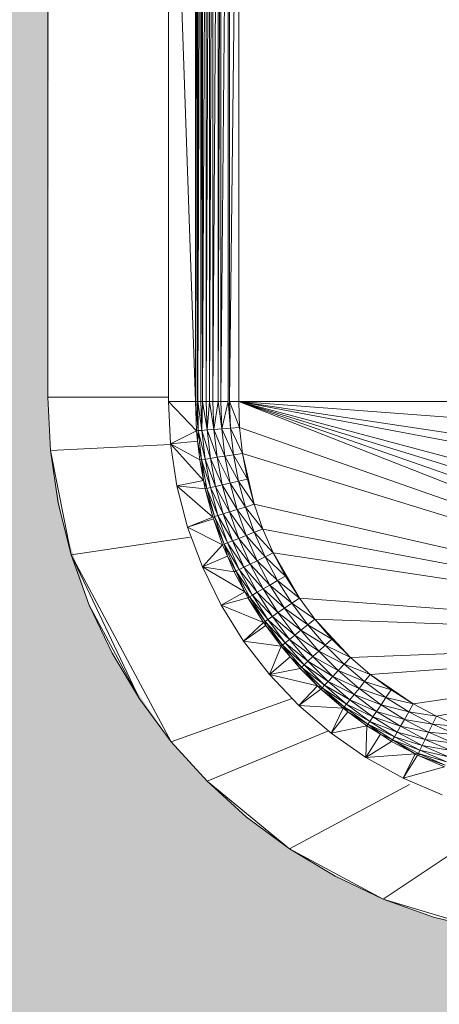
# Model space of a CAD drawing. Header units: metres. Extents: x 10.2 to 107.4, y -18.3 to 5.6.
# Tile 7 of 256: x 13.2045 to 13.2527, y 2.2342 to 2.3475. Entities that reach past the tile are written whole.
import ezdxf

# ---------------------------------------------------------------- set-up
doc = ezdxf.new("R2010")
doc.units = ezdxf.units.M
doc.layers.add('E-LITE-EQPM', color=7, linetype='Continuous', lineweight=5)
doc.layers.add('I-WALL', color=7, linetype='Continuous', lineweight=5)

# ---------------------------------------------------------------- blocks, each defined once
blk = doc.blocks.new('LUMINARIA TIPO TARTARUGA DE SOBREPOR - Areno _1 x LED Modul 840_ 500 lm_ 840_-2275436-FACHADA 03')
at = {"layer": 'E-LITE-EQPM'}
for p, q in [((13.22158, 2.39456), (13.22158, 2.30356)), ((13.22468, 2.30356), (13.22158, 2.39456)), ((13.22468, 2.39456), (13.22468, 2.30356)), ((13.22468, 2.30356), (13.22488, 2.39456)), ((13.22488, 2.30356), (13.22488, 2.39456)), ((13.22495, 2.30356), (13.22495, 2.39456)), ((13.22495, 2.30356), (13.2253, 2.39456)), ((13.2253, 2.30356), (13.2255, 2.39456)), ((13.2253, 2.30356), (13.2253, 2.39456)), ((13.22591, 2.39456), (13.2255, 2.30356)), ((13.2255, 2.30356), (13.2255, 2.39456)), ((13.2263, 2.39456), (13.22591, 2.30356)), ((13.22591, 2.30356), (13.22591, 2.39456)), ((13.2263, 2.30356), (13.2263, 2.39456)), ((13.2263, 2.30356), (13.22669, 2.39456)), ((13.22669, 2.30356), (13.22669, 2.39456)), ((13.22669, 2.30356), (13.2273, 2.39456)), ((13.2273, 2.30356), (13.2273, 2.39456)), ((13.2273, 2.30356), (13.2276, 2.39456)), ((13.2276, 2.30356), (13.2276, 2.39456)), ((13.2276, 2.30356), (13.22844, 2.39456)), ((13.22844, 2.30356), (13.22844, 2.39456)), ((13.2286, 2.30356), (13.2286, 2.39456)), ((13.22966, 2.39456), (13.2286, 2.30356)), ((13.22966, 2.30356), (13.22966, 2.39456)), ((13.20771, 2.39406), (13.20771, 2.30406)), ((13.20801, 2.29793), (13.20771, 2.30406)), ((13.22158, 2.30406), (13.20771, 2.30406)), ((13.22158, 2.30356), (13.22182, 2.29868)), ((13.22468, 2.30356), (13.22158, 2.30356)), ((13.2248, 2.30018), (13.22158, 2.30356)), ((13.22468, 2.30356), (13.2248, 2.30018)), ((13.22468, 2.30356), (13.22488, 2.30356)), ((13.22468, 2.30356), (13.225, 2.3002)), ((13.22488, 2.30356), (13.225, 2.3002)), ((13.22495, 2.30356), (13.225, 2.3002)), ((13.22542, 2.30023), (13.22495, 2.30356)), ((13.2253, 2.30356), (13.22495, 2.30356)), ((13.2255, 2.30356), (13.2253, 2.30356)), ((13.22542, 2.30023), (13.2253, 2.30356)), ((13.2255, 2.30356), (13.22542, 2.30023)), ((13.22591, 2.30356), (13.2255, 2.30356)), ((13.2255, 2.30356), (13.22603, 2.30027)), ((13.2263, 2.30356), (13.22591, 2.30356)), ((13.22591, 2.30356), (13.22603, 2.30027)), ((13.2263, 2.30356), (13.22603, 2.30027)), ((13.2263, 2.30356), (13.22681, 2.30033)), ((13.2263, 2.30356), (13.22669, 2.30356)), ((13.2273, 2.30356), (13.22669, 2.30356)), ((13.22681, 2.30033), (13.22669, 2.30356)), ((13.2273, 2.30356), (13.22681, 2.30033)), ((13.2276, 2.30356), (13.2273, 2.30356)), ((13.2273, 2.30356), (13.22772, 2.3004)), ((13.2276, 2.30356), (13.22844, 2.30356)), ((13.2276, 2.30356), (13.22772, 2.3004)), ((13.22844, 2.30356), (13.22772, 2.3004)), ((13.22844, 2.30356), (13.22872, 2.30048)), ((13.2286, 2.30356), (13.22872, 2.30048)), ((13.22966, 2.30356), (13.2286, 2.30356)), ((13.22977, 2.30055), (13.2286, 2.30356)), ((13.29927, 2.27623), (13.22966, 2.30356)), ((13.22966, 2.30356), (13.30461, 2.28347)), ((13.22966, 2.30356), (13.30301, 2.28093)), ((13.22966, 2.30356), (13.30123, 2.27851)), ((13.22966, 2.30356), (13.30955, 2.29757)), ((13.22966, 2.30356), (13.30821, 2.29172)), ((13.22966, 2.30356), (13.22977, 2.30055)), ((13.22966, 2.30356), (13.30722, 2.28888)), ((13.22966, 2.30356), (13.30999, 2.30356)), ((13.2248, 2.30018), (13.22182, 2.29868)), ((13.2248, 2.30018), (13.225, 2.3002)), ((13.2248, 2.30018), (13.22494, 2.29899)), ((13.225, 2.3002), (13.22494, 2.29899)), ((13.22542, 2.30023), (13.225, 2.3002)), ((13.22579, 2.29692), (13.225, 2.3002)), ((13.225, 2.3002), (13.22538, 2.29686)), ((13.22603, 2.30027), (13.22542, 2.30023)), ((13.22542, 2.30023), (13.22579, 2.29692)), ((13.22542, 2.30023), (13.2264, 2.29701)), ((13.22681, 2.30033), (13.22603, 2.30027)), ((13.22603, 2.30027), (13.22717, 2.29713)), ((13.22603, 2.30027), (13.2264, 2.29701)), ((13.22681, 2.30033), (13.22772, 2.3004)), ((13.22681, 2.30033), (13.22807, 2.29726)), ((13.22681, 2.30033), (13.22717, 2.29713)), ((13.22872, 2.30048), (13.22772, 2.3004)), ((13.22906, 2.29741), (13.22772, 2.3004)), ((13.22772, 2.3004), (13.22807, 2.29726)), ((13.22977, 2.30055), (13.22872, 2.30048)), ((13.2301, 2.29757), (13.22872, 2.30048)), ((13.22906, 2.29741), (13.22872, 2.30048)), ((13.29927, 2.27623), (13.22977, 2.30055)), ((13.2301, 2.29757), (13.22977, 2.30055)), ((13.20801, 2.29793), (13.22183, 2.29861)), ((13.20801, 2.29793), (13.20891, 2.29186)), ((13.20801, 2.29793), (13.2104, 2.28591)), ((13.22182, 2.29868), (13.22494, 2.29899)), ((13.22182, 2.29868), (13.22256, 2.29384)), ((13.22182, 2.29868), (13.22563, 2.29447)), ((13.22182, 2.29868), (13.22518, 2.29683)), ((13.22494, 2.29899), (13.22538, 2.29686)), ((13.22494, 2.29899), (13.22518, 2.29683)), ((13.22538, 2.29686), (13.22518, 2.29683)), ((13.22563, 2.29447), (13.22518, 2.29683)), ((13.22579, 2.29692), (13.22538, 2.29686)), ((13.22641, 2.29365), (13.22538, 2.29686)), ((13.22601, 2.29356), (13.22538, 2.29686)), ((13.22563, 2.29447), (13.22538, 2.29686)), ((13.22579, 2.29692), (13.2264, 2.29701)), ((13.22579, 2.29692), (13.22701, 2.29378)), ((13.22579, 2.29692), (13.22641, 2.29365)), ((13.22717, 2.29713), (13.2264, 2.29701)), ((13.22701, 2.29378), (13.2264, 2.29701)), ((13.22777, 2.29396), (13.2264, 2.29701)), ((13.22807, 2.29726), (13.22717, 2.29713)), ((13.22866, 2.29416), (13.22717, 2.29713)), ((13.22717, 2.29713), (13.22777, 2.29396)), ((13.22906, 2.29741), (13.22807, 2.29726)), ((13.22964, 2.29438), (13.22807, 2.29726)), ((13.22866, 2.29416), (13.22807, 2.29726)), ((13.2301, 2.29757), (13.22906, 2.29741)), ((13.22964, 2.29438), (13.22906, 2.29741)), ((13.22906, 2.29741), (13.23066, 2.29462)), ((13.2301, 2.29757), (13.23144, 2.29172)), ((13.2301, 2.29757), (13.23066, 2.29462)), ((13.29927, 2.27623), (13.2301, 2.29757)), ((13.22256, 2.29384), (13.22563, 2.29447)), ((13.22601, 2.29356), (13.22563, 2.29447)), ((13.22563, 2.29447), (13.22581, 2.29351)), ((13.22964, 2.29438), (13.23066, 2.29462)), ((13.23144, 2.29172), (13.23066, 2.29462)), ((13.22379, 2.28911), (13.22256, 2.29384)), ((13.22256, 2.29384), (13.22668, 2.29025)), ((13.22256, 2.29384), (13.22581, 2.29351)), ((13.22601, 2.29356), (13.22581, 2.29351)), ((13.22688, 2.29031), (13.22581, 2.29351)), ((13.22668, 2.29025), (13.22581, 2.29351)), ((13.22641, 2.29365), (13.22601, 2.29356)), ((13.22727, 2.29043), (13.22601, 2.29356)), ((13.22688, 2.29031), (13.22601, 2.29356)), ((13.22701, 2.29378), (13.22641, 2.29365)), ((13.22786, 2.29061), (13.22641, 2.29365)), ((13.22727, 2.29043), (13.22641, 2.29365)), ((13.22701, 2.29378), (13.22777, 2.29396)), ((13.2286, 2.29084), (13.22701, 2.29378)), ((13.22786, 2.29061), (13.22701, 2.29378)), ((13.22866, 2.29416), (13.22777, 2.29396)), ((13.22948, 2.29111), (13.22777, 2.29396)), ((13.2286, 2.29084), (13.22777, 2.29396)), ((13.22964, 2.29438), (13.22866, 2.29416)), ((13.23044, 2.29141), (13.22866, 2.29416)), ((13.22948, 2.29111), (13.22866, 2.29416)), ((13.23144, 2.29172), (13.22964, 2.29438)), ((13.22964, 2.29438), (13.23044, 2.29141)), ((13.20891, 2.29186), (13.2104, 2.28591)), ((13.22948, 2.29111), (13.2286, 2.29084)), ((13.23044, 2.29141), (13.22948, 2.29111)), ((13.23145, 2.2885), (13.22948, 2.29111)), ((13.23052, 2.28813), (13.22948, 2.29111)), ((13.23144, 2.29172), (13.23044, 2.29141)), ((13.23044, 2.29141), (13.23243, 2.28888)), ((13.23044, 2.29141), (13.23145, 2.2885)), ((13.29927, 2.27623), (13.23144, 2.29172)), ((13.23144, 2.29172), (13.23243, 2.28888)), ((13.22379, 2.28911), (13.22668, 2.29025)), ((13.22379, 2.28911), (13.22675, 2.29004)), ((13.22688, 2.29031), (13.22668, 2.29025)), ((13.22675, 2.29004), (13.22688, 2.29031)), ((13.2278, 2.28706), (13.22675, 2.29004)), ((13.22799, 2.28714), (13.22675, 2.29004)), ((13.22727, 2.29043), (13.22688, 2.29031)), ((13.22799, 2.28714), (13.22688, 2.29031)), ((13.22837, 2.28729), (13.22688, 2.29031)), ((13.22786, 2.29061), (13.22727, 2.29043)), ((13.22894, 2.28751), (13.22727, 2.29043)), ((13.22837, 2.28729), (13.22727, 2.29043)), ((13.2286, 2.29084), (13.22786, 2.29061)), ((13.22894, 2.28751), (13.22786, 2.29061)), ((13.22967, 2.2878), (13.22786, 2.29061)), ((13.23052, 2.28813), (13.2286, 2.29084)), ((13.2286, 2.29084), (13.22967, 2.2878)), ((13.22379, 2.28911), (13.22549, 2.28453)), ((13.2278, 2.28706), (13.22379, 2.28911)), ((13.23243, 2.28888), (13.23145, 2.2885)), ((13.29927, 2.27623), (13.23243, 2.28888)), ((13.23363, 2.28613), (13.23243, 2.28888)), ((13.22409, 2.28794), (13.2104, 2.28591)), ((13.22894, 2.28751), (13.22967, 2.2878)), ((13.23052, 2.28813), (13.22967, 2.2878)), ((13.23096, 2.28484), (13.22967, 2.2878)), ((13.23178, 2.28524), (13.22967, 2.2878)), ((13.23145, 2.2885), (13.23052, 2.28813)), ((13.23178, 2.28524), (13.23052, 2.28813)), ((13.23052, 2.28813), (13.23269, 2.28567)), ((13.23363, 2.28613), (13.23145, 2.2885)), ((13.23145, 2.2885), (13.23269, 2.28567)), ((13.2278, 2.28706), (13.22549, 2.28453)), ((13.2278, 2.28706), (13.22799, 2.28714)), ((13.2278, 2.28706), (13.22836, 2.28576)), ((13.22799, 2.28714), (13.22837, 2.28729)), ((13.22933, 2.28406), (13.22799, 2.28714)), ((13.22799, 2.28714), (13.22971, 2.28424)), ((13.22799, 2.28714), (13.22836, 2.28576)), ((13.22894, 2.28751), (13.22837, 2.28729)), ((13.23026, 2.2845), (13.22837, 2.28729)), ((13.22971, 2.28424), (13.22837, 2.28729)), ((13.23026, 2.2845), (13.22894, 2.28751)), ((13.23096, 2.28484), (13.22894, 2.28751)), ((13.2104, 2.28591), (13.21247, 2.28014)), ((13.2219, 2.26441), (13.2104, 2.28591)), ((13.21824, 2.26933), (13.2104, 2.28591)), ((13.22549, 2.28453), (13.22836, 2.28576)), ((13.22915, 2.28397), (13.22836, 2.28576)), ((13.22933, 2.28406), (13.22836, 2.28576)), ((13.23178, 2.28524), (13.23269, 2.28567)), ((13.23363, 2.28613), (13.23269, 2.28567)), ((13.23413, 2.28295), (13.23269, 2.28567)), ((13.23504, 2.28347), (13.23269, 2.28567)), ((13.23664, 2.28093), (13.23363, 2.28613)), ((13.23363, 2.28613), (13.23504, 2.28347)), ((13.29927, 2.27623), (13.23363, 2.28613)), ((13.22764, 2.28014), (13.22549, 2.28453)), ((13.22915, 2.28397), (13.22549, 2.28453)), ((13.22549, 2.28453), (13.23037, 2.28166)), ((13.23026, 2.2845), (13.22971, 2.28424)), ((13.23026, 2.2845), (13.23096, 2.28484)), ((13.23179, 2.2816), (13.23026, 2.2845)), ((13.23247, 2.28199), (13.23026, 2.2845)), ((13.23096, 2.28484), (13.23178, 2.28524)), ((13.23247, 2.28199), (13.23096, 2.28484)), ((13.23096, 2.28484), (13.23326, 2.28244)), ((13.23178, 2.28524), (13.23326, 2.28244)), ((13.23178, 2.28524), (13.23413, 2.28295)), ((13.22915, 2.28397), (13.22933, 2.28406)), ((13.22915, 2.28397), (13.23037, 2.28166)), ((13.22933, 2.28406), (13.22971, 2.28424)), ((13.23126, 2.28129), (13.22933, 2.28406)), ((13.2309, 2.28108), (13.22933, 2.28406)), ((13.23037, 2.28166), (13.22933, 2.28406)), ((13.23179, 2.2816), (13.22971, 2.28424)), ((13.23126, 2.28129), (13.22971, 2.28424)), ((13.23413, 2.28295), (13.23504, 2.28347)), ((13.23664, 2.28093), (13.23504, 2.28347)), ((13.23247, 2.28199), (13.23326, 2.28244)), ((13.23326, 2.28244), (13.23413, 2.28295)), ((13.23494, 2.27977), (13.23326, 2.28244)), ((13.23577, 2.28034), (13.23326, 2.28244)), ((13.23664, 2.28093), (13.23413, 2.28295)), ((13.23577, 2.28034), (13.23413, 2.28295)), ((13.22764, 2.28014), (13.23037, 2.28166)), ((13.22764, 2.28014), (13.23072, 2.28098)), ((13.2309, 2.28108), (13.23037, 2.28166)), ((13.23072, 2.28098), (13.23037, 2.28166)), ((13.2309, 2.28108), (13.23072, 2.28098)), ((13.23252, 2.27812), (13.23072, 2.28098)), ((13.23269, 2.27824), (13.23072, 2.28098)), ((13.23126, 2.28129), (13.2309, 2.28108)), ((13.23303, 2.27847), (13.2309, 2.28108)), ((13.23269, 2.27824), (13.2309, 2.28108)), ((13.23179, 2.2816), (13.23126, 2.28129)), ((13.23126, 2.28129), (13.23303, 2.27847)), ((13.23126, 2.28129), (13.23354, 2.27882)), ((13.23179, 2.2816), (13.23247, 2.28199)), ((13.23418, 2.27926), (13.23179, 2.2816)), ((13.23179, 2.2816), (13.23354, 2.27882)), ((13.23418, 2.27926), (13.23247, 2.28199)), ((13.23247, 2.28199), (13.23494, 2.27977)), ((13.23664, 2.28093), (13.23577, 2.28034)), ((13.29927, 2.27623), (13.23664, 2.28093)), ((13.23664, 2.28093), (13.23842, 2.27851)), ((13.21509, 2.27459), (13.21247, 2.28014)), ((13.21824, 2.26933), (13.21247, 2.28014)), ((13.22764, 2.28014), (13.23022, 2.27599)), ((13.23252, 2.27812), (13.22764, 2.28014)), ((13.23418, 2.27926), (13.23494, 2.27977)), ((13.23494, 2.27977), (13.23577, 2.28034)), ((13.23681, 2.27723), (13.23494, 2.27977)), ((13.2376, 2.27786), (13.23494, 2.27977)), ((13.2376, 2.27786), (13.23577, 2.28034)), ((13.23842, 2.27851), (13.23577, 2.28034)), ((13.23303, 2.27847), (13.23354, 2.27882)), ((13.23418, 2.27926), (13.23354, 2.27882)), ((13.2361, 2.27666), (13.23354, 2.27882)), ((13.23354, 2.27882), (13.23549, 2.27617)), ((13.2361, 2.27666), (13.23418, 2.27926)), ((13.23681, 2.27723), (13.23418, 2.27926)), ((13.23252, 2.27812), (13.23022, 2.27599)), ((13.23022, 2.27599), (13.23278, 2.27777)), ((13.23252, 2.27812), (13.23269, 2.27824)), ((13.23252, 2.27812), (13.23278, 2.27777)), ((13.23303, 2.27847), (13.23269, 2.27824)), ((13.23501, 2.27579), (13.23269, 2.27824)), ((13.23269, 2.27824), (13.23278, 2.27777)), ((13.23269, 2.27824), (13.23468, 2.27553)), ((13.23453, 2.27541), (13.23278, 2.27777)), ((13.23278, 2.27777), (13.23468, 2.27553)), ((13.23501, 2.27579), (13.23303, 2.27847)), ((13.23303, 2.27847), (13.23549, 2.27617)), ((13.23681, 2.27723), (13.2376, 2.27786)), ((13.2376, 2.27786), (13.23842, 2.27851)), ((13.23961, 2.27552), (13.2376, 2.27786)), ((13.2376, 2.27786), (13.24038, 2.27623)), ((13.2425, 2.27411), (13.23842, 2.27851)), ((13.24038, 2.27623), (13.23842, 2.27851)), ((13.29927, 2.27623), (13.23842, 2.27851)), ((13.2361, 2.27666), (13.23549, 2.27617)), ((13.2361, 2.27666), (13.23681, 2.27723)), ((13.23887, 2.27484), (13.2361, 2.27666)), ((13.2361, 2.27666), (13.2382, 2.27422)), ((13.23887, 2.27484), (13.23681, 2.27723)), ((13.23961, 2.27552), (13.23681, 2.27723)), ((13.23022, 2.27599), (13.23321, 2.27213)), ((13.23453, 2.27541), (13.23022, 2.27599)), ((13.23453, 2.27541), (13.23321, 2.27213)), ((13.23453, 2.27541), (13.23468, 2.27553)), ((13.23453, 2.27541), (13.23559, 2.27417)), ((13.23501, 2.27579), (13.23468, 2.27553)), ((13.23559, 2.27417), (13.23468, 2.27553)), ((13.23718, 2.27327), (13.23468, 2.27553)), ((13.23688, 2.27299), (13.23468, 2.27553)), ((13.23501, 2.27579), (13.23549, 2.27617)), ((13.23718, 2.27327), (13.23501, 2.27579)), ((13.23763, 2.27369), (13.23501, 2.27579)), ((13.23763, 2.27369), (13.23549, 2.27617)), ((13.23549, 2.27617), (13.2382, 2.27422)), ((13.23887, 2.27484), (13.23961, 2.27552)), ((13.23961, 2.27552), (13.24038, 2.27623)), ((13.2425, 2.27411), (13.23961, 2.27552)), ((13.24179, 2.27334), (13.23961, 2.27552)), ((13.2425, 2.27411), (13.24038, 2.27623)), ((13.29927, 2.27623), (13.2425, 2.27411)), ((13.29927, 2.27623), (13.24478, 2.27215)), ((13.29927, 2.27623), (13.24974, 2.26877)), ((13.2524, 2.26737), (13.29927, 2.27623)), ((13.21509, 2.27459), (13.21824, 2.26933)), ((13.23559, 2.27417), (13.23321, 2.27213)), ((13.23559, 2.27417), (13.23673, 2.27285)), ((13.23559, 2.27417), (13.23688, 2.27299)), ((13.23763, 2.27369), (13.2382, 2.27422)), ((13.23887, 2.27484), (13.2382, 2.27422)), ((13.24048, 2.27193), (13.2382, 2.27422)), ((13.2382, 2.27422), (13.2411, 2.2726)), ((13.24179, 2.27334), (13.23887, 2.27484)), ((13.23887, 2.27484), (13.2411, 2.2726)), ((13.2425, 2.27411), (13.24179, 2.27334)), ((13.24478, 2.27215), (13.2425, 2.27411)), ((13.23673, 2.27285), (13.23688, 2.27299)), ((13.23718, 2.27327), (13.23688, 2.27299)), ((13.23925, 2.27061), (13.23688, 2.27299)), ((13.23688, 2.27299), (13.23954, 2.27091)), ((13.23718, 2.27327), (13.23763, 2.27369)), ((13.23995, 2.27136), (13.23718, 2.27327)), ((13.23718, 2.27327), (13.23954, 2.27091)), ((13.24048, 2.27193), (13.23763, 2.27369)), ((13.23995, 2.27136), (13.23763, 2.27369)), ((13.24179, 2.27334), (13.2411, 2.2726)), ((13.24478, 2.27215), (13.24179, 2.27334)), ((13.24179, 2.27334), (13.24412, 2.27133)), ((13.23321, 2.27213), (13.23673, 2.27285)), ((13.23658, 2.26859), (13.23321, 2.27213)), ((13.23873, 2.27084), (13.23321, 2.27213)), ((13.23873, 2.27084), (13.23673, 2.27285)), ((13.23873, 2.27084), (13.23714, 2.27268)), ((13.24048, 2.27193), (13.23995, 2.27136)), ((13.24048, 2.27193), (13.2411, 2.2726)), ((13.2435, 2.27054), (13.24048, 2.27193)), ((13.24293, 2.26983), (13.24048, 2.27193)), ((13.2435, 2.27054), (13.2411, 2.2726)), ((13.2411, 2.2726), (13.24412, 2.27133)), ((13.24478, 2.27215), (13.24412, 2.27133)), ((13.24478, 2.27215), (13.24974, 2.26877)), ((13.24478, 2.27215), (13.2472, 2.27037)), ((13.23873, 2.27084), (13.23658, 2.26859)), ((13.23873, 2.27084), (13.23925, 2.27061)), ((13.23873, 2.27084), (13.23912, 2.27046)), ((13.23925, 2.27061), (13.23954, 2.27091)), ((13.23995, 2.27136), (13.23954, 2.27091)), ((13.24206, 2.26874), (13.23954, 2.27091)), ((13.24244, 2.26922), (13.23954, 2.27091)), ((13.24293, 2.26983), (13.23995, 2.27136)), ((13.23995, 2.27136), (13.24244, 2.26922)), ((13.2435, 2.27054), (13.24412, 2.27133)), ((13.2466, 2.2695), (13.24412, 2.27133)), ((13.24412, 2.27133), (13.2472, 2.27037)), ((13.23658, 2.26859), (13.23912, 2.27046)), ((13.23925, 2.27061), (13.23912, 2.27046)), ((13.24167, 2.26826), (13.23912, 2.27046)), ((13.23912, 2.27046), (13.2418, 2.26842)), ((13.24206, 2.26874), (13.23925, 2.27061)), ((13.23925, 2.27061), (13.2418, 2.26842)), ((13.24293, 2.26983), (13.24244, 2.26922)), ((13.2435, 2.27054), (13.24293, 2.26983)), ((13.24293, 2.26983), (13.24604, 2.26867)), ((13.24293, 2.26983), (13.24552, 2.26791)), ((13.2466, 2.2695), (13.2435, 2.27054)), ((13.2435, 2.27054), (13.24604, 2.26867)), ((13.2466, 2.2695), (13.2472, 2.27037)), ((13.24974, 2.26877), (13.2472, 2.27037)), ((13.2219, 2.26441), (13.21824, 2.26933)), ((13.2219, 2.26441), (13.23582, 2.26939)), ((13.23658, 2.26859), (13.24029, 2.2654)), ((13.24167, 2.26826), (13.23658, 2.26859)), ((13.24206, 2.26874), (13.2418, 2.26842)), ((13.24206, 2.26874), (13.24244, 2.26922)), ((13.24474, 2.26676), (13.24206, 2.26874)), ((13.24206, 2.26874), (13.24509, 2.26727)), ((13.24244, 2.26922), (13.24509, 2.26727)), ((13.24244, 2.26922), (13.24552, 2.26791)), ((13.24604, 2.26867), (13.24552, 2.26791)), ((13.2466, 2.2695), (13.24604, 2.26867)), ((13.24921, 2.26786), (13.24604, 2.26867)), ((13.24871, 2.26699), (13.24604, 2.26867)), ((13.24974, 2.26877), (13.2466, 2.2695)), ((13.24921, 2.26786), (13.2466, 2.2695)), ((13.24974, 2.26877), (13.24921, 2.26786)), ((13.2524, 2.26737), (13.24974, 2.26877)), ((13.24167, 2.26826), (13.24029, 2.2654)), ((13.24029, 2.2654), (13.2422, 2.26787)), ((13.24167, 2.26826), (13.2418, 2.26842)), ((13.24167, 2.26826), (13.2422, 2.26787)), ((13.24474, 2.26676), (13.2418, 2.26842)), ((13.24451, 2.26642), (13.2418, 2.26842)), ((13.2418, 2.26842), (13.2422, 2.26787)), ((13.24439, 2.26625), (13.2422, 2.26787)), ((13.24451, 2.26642), (13.2422, 2.26787)), ((13.24509, 2.26727), (13.24552, 2.26791)), ((13.24826, 2.2662), (13.24552, 2.26791)), ((13.24871, 2.26699), (13.24552, 2.26791)), ((13.24921, 2.26786), (13.24871, 2.26699)), ((13.2524, 2.26737), (13.24921, 2.26786)), ((13.24921, 2.26786), (13.25194, 2.26642)), ((13.2524, 2.26737), (13.25194, 2.26642)), ((13.2524, 2.26737), (13.25515, 2.26616)), ((13.24439, 2.26625), (13.24029, 2.2654)), ((13.24439, 2.26625), (13.2443, 2.26261)), ((13.24439, 2.26625), (13.24451, 2.26642)), ((13.24439, 2.26625), (13.24596, 2.26527)), ((13.24474, 2.26676), (13.24451, 2.26642)), ((13.24756, 2.26499), (13.24451, 2.26642)), ((13.24735, 2.26463), (13.24451, 2.26642)), ((13.24451, 2.26642), (13.24596, 2.26527)), ((13.24474, 2.26676), (13.24509, 2.26727)), ((13.24756, 2.26499), (13.24474, 2.26676)), ((13.24787, 2.26552), (13.24474, 2.26676)), ((13.24787, 2.26552), (13.24509, 2.26727)), ((13.24826, 2.2662), (13.24509, 2.26727)), ((13.24787, 2.26552), (13.24826, 2.2662)), ((13.24826, 2.2662), (13.24871, 2.26699)), ((13.25111, 2.26469), (13.24826, 2.2662)), ((13.24826, 2.2662), (13.2515, 2.26551)), ((13.2515, 2.26551), (13.24871, 2.26699)), ((13.25194, 2.26642), (13.24871, 2.26699)), ((13.2515, 2.26551), (13.25194, 2.26642)), ((13.25515, 2.26616), (13.25194, 2.26642)), ((13.25477, 2.26519), (13.25194, 2.26642)), ((13.22602, 2.25986), (13.24, 2.26565)), ((13.2443, 2.26261), (13.24029, 2.2654)), ((13.2443, 2.26261), (13.24596, 2.26527)), ((13.24725, 2.26446), (13.24596, 2.26527)), ((13.24735, 2.26463), (13.24596, 2.26527)), ((13.24756, 2.26499), (13.24787, 2.26552)), ((13.25111, 2.26469), (13.24787, 2.26552)), ((13.25077, 2.26399), (13.24787, 2.26552)), ((13.25111, 2.26469), (13.2515, 2.26551)), ((13.2544, 2.26425), (13.2515, 2.26551)), ((13.2515, 2.26551), (13.25477, 2.26519)), ((13.22602, 2.25986), (13.2219, 2.26441)), ((13.24725, 2.26446), (13.2443, 2.26261)), ((13.24725, 2.26446), (13.24735, 2.26463)), ((13.24995, 2.26303), (13.24725, 2.26446)), ((13.24756, 2.26499), (13.24735, 2.26463)), ((13.24995, 2.26303), (13.24735, 2.26463)), ((13.25032, 2.26306), (13.24735, 2.26463)), ((13.24735, 2.26463), (13.2505, 2.26344)), ((13.25077, 2.26399), (13.24756, 2.26499)), ((13.24756, 2.26499), (13.2505, 2.26344)), ((13.25077, 2.26399), (13.2505, 2.26344)), ((13.25111, 2.26469), (13.25077, 2.26399)), ((13.25407, 2.2634), (13.25077, 2.26399)), ((13.25077, 2.26399), (13.25378, 2.26267)), ((13.2544, 2.26425), (13.25111, 2.26469)), ((13.25407, 2.2634), (13.25111, 2.26469)), ((13.24995, 2.26303), (13.2443, 2.26261)), ((13.24995, 2.26303), (13.24858, 2.26024)), ((13.24858, 2.26024), (13.25024, 2.26288)), ((13.24988, 2.26289), (13.25062, 2.26293)), ((13.24995, 2.26303), (13.25032, 2.26306)), ((13.24995, 2.26303), (13.25024, 2.26288)), ((13.25333, 2.26153), (13.25024, 2.26288)), ((13.25024, 2.26288), (13.2534, 2.26172)), ((13.25032, 2.26306), (13.2505, 2.26344)), ((13.25032, 2.26306), (13.2534, 2.26172)), ((13.25032, 2.26306), (13.25356, 2.26211)), ((13.2505, 2.26344), (13.25356, 2.26211)), ((13.2505, 2.26344), (13.25378, 2.26267)), ((13.2443, 2.26261), (13.24858, 2.26024)), ((13.24858, 2.26024), (13.25333, 2.26153)), ((13.23056, 2.25574), (13.22602, 2.25986)), ((13.23549, 2.25209), (13.22602, 2.25986)), ((13.23549, 2.25209), (13.24932, 2.25949)), ((13.24858, 2.26024), (13.25307, 2.25831)), ((13.23056, 2.25574), (13.23549, 2.25209)), ((13.24629, 2.24631), (13.26067, 2.25592)), ((13.23549, 2.25209), (13.24075, 2.24894)), ((13.23549, 2.25209), (13.24629, 2.24631)), ((13.24075, 2.24894), (13.24629, 2.24631)), ((13.25207, 2.24425), (13.24629, 2.24631)), ((13.25802, 2.24276), (13.24629, 2.24631)), ((13.25207, 2.24425), (13.25802, 2.24276))]:
    blk.add_line(p, q, dxfattribs=at)

msp = doc.modelspace()

# ---------------------------------------------------------------- hatches: boundary and pattern name
at = {"layer": 'I-WALL', "true_color": 0xdbcc9e}
h = msp.add_hatch(color=9, dxfattribs=at)
h.paths.add_polyline_path([(11.39504, 0.54), (15.31504, 0.54), (15.31504, 2.62), (11.39504, 2.62), (11.39504, 0.81955)])
h.paths.add_polyline_path([(13.27021, 2.24156), (13.26408, 2.24186), (13.25802, 2.24276), (13.25207, 2.24425), (13.24629, 2.24631), (13.23961, 2.24962), (13.23549, 2.25209), (13.23056, 2.25574), (13.22602, 2.25986), (13.2219, 2.26441), (13.21624, 2.27268), (13.21509, 2.27459), (13.21247, 2.28014), (13.20942, 2.28982), (13.20833, 2.29575), (13.20801, 2.29793), (13.20771, 2.30406), (13.20801, 2.40018), (13.21012, 2.41108), (13.2104, 2.4122), (13.21247, 2.41797), (13.21509, 2.42352), (13.21824, 2.42878), (13.22229, 2.43414), (13.22602, 2.43825), (13.23056, 2.44237), (13.23549, 2.44602), (13.24115, 2.44937), (13.24629, 2.4518), (13.25207, 2.45387), (13.25802, 2.45536), (13.26408, 2.45626), (13.27287, 2.45643), (13.27634, 2.45626), (13.2824, 2.45536), (13.28835, 2.45387), (13.29413, 2.4518), (13.3046, 2.44623), (13.30493, 2.44602), (13.30986, 2.44237), (13.31813, 2.43414), (13.31852, 2.43371), (13.32218, 2.42878), (13.32533, 2.42352), (13.32795, 2.41797), (13.3303, 2.41108), (13.33151, 2.40625), (13.33269, 2.39456), (13.33271, 2.38801), (13.33241, 2.29793), (13.33151, 2.29186), (13.33002, 2.28591), (13.32795, 2.28014), (13.32418, 2.27268), (13.32218, 2.26933), (13.31852, 2.26441), (13.3144, 2.25986), (13.30986, 2.25574), (13.30081, 2.24962), (13.29967, 2.24894), (13.29413, 2.24631), (13.28835, 2.24425), (13.2824, 2.24276), (13.27287, 2.24169)])

# ---------------------------------------------------------------- block references
at = {"layer": 'E-LITE-EQPM'}
msp.add_blockref('LUMINARIA TIPO TARTARUGA DE SOBREPOR - Areno _1 x LED Modul 840_ 500 lm_ 840_-2275436-FACHADA 03', (0, 0), dxfattribs=at)

doc.saveas('drawing.dxf')
